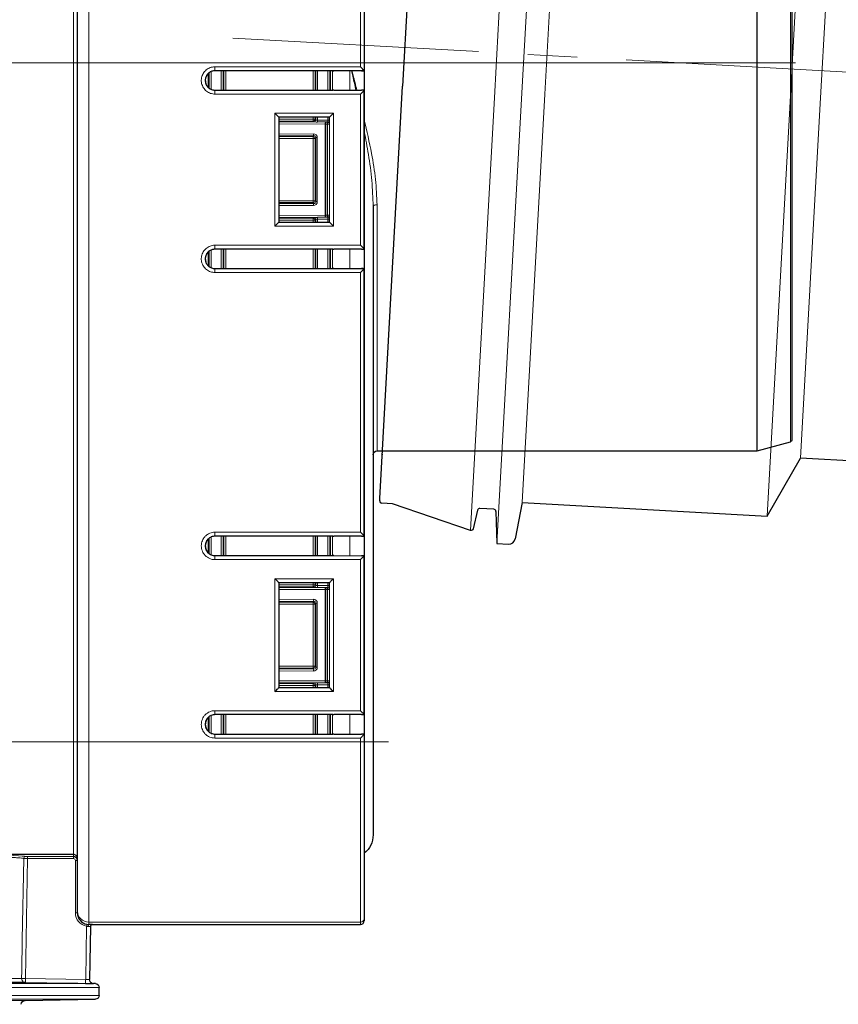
# Model space of a CAD drawing. Header units: millimetres. Extents: x -8866 to 77461, y -114325 to -28406.
# Tile 7 of 37: x 12833 to 12854, y -37552 to -37527. Entities that reach past the tile are written whole.
import ezdxf

# ---------------------------------------------------------------- set-up
doc = ezdxf.new("R2010")
doc.units = ezdxf.units.MM
doc.linetypes.add('CENTERX2', pattern=[20.32, 12.7, -2.54, 2.54, -2.54])
doc.linetypes.add('DASHDOT', pattern=[25.4, 12.7, -6.35, 0, -6.35])
doc.layers.add('0O', color=7, linetype='Continuous', lineweight=18)
doc.layers.add('6', color=2, linetype='Continuous', lineweight=25)

# ---------------------------------------------------------------- blocks, each defined once
blk = doc.blocks.new('s4')
at = {"color": 8, "linetype": 'Continuous', "lineweight": 18}
for p, q in [((9200.623, -37618.431), (9200.623, -37606.781)), ((9207.623, -37606.785), (9207.623, -37618.431)), ((9190.389, -37608.433), (9190.389, -37628.43)), ((9190.402, -37628.431), (9190.402, -37608.431)), ((9189.532, -37628.2), (9189.532, -37608.663)), ((9208.023, -37618.431), (9208.023, -37608.536)), ((9200.623, -37618.431), (9200.524, -37618.431)), ((9207.623, -37618.431), (9200.623, -37618.431)), ((9200.623, -37618.529), (9200.623, -37618.431)), ((9204.373, -37618.529), (9200.623, -37618.529)), ((9207.623, -37618.431), (9207.623, -37635.931)), ((9207.923, -37618.431), (9207.623, -37618.431)), ((9208.023, -37618.431), (9207.923, -37618.431)), ((9208.023, -37635.931), (9208.023, -37618.431)), ((9211.66, -37618.431), (9208.023, -37618.431)), ((9200.527, -37618.629), (9204.373, -37618.629)), ((9200.895, -37619.132), (9200.895, -37618.63)), ((9201.346, -37618.631), (9201.346, -37619.131)), ((9201.396, -37619.131), (9201.396, -37618.631)), ((9201.415, -37618.631), (9201.415, -37619.131)), ((9201.465, -37619.131), (9201.465, -37618.631)), ((9201.726, -37618.631), (9201.726, -37619.131)), ((9201.776, -37619.131), (9201.776, -37618.631)), ((9201.794, -37618.631), (9201.794, -37619.131)), ((9201.844, -37619.131), (9201.844, -37618.631)), ((9204.096, -37618.631), (9204.096, -37619.131)), ((9204.146, -37619.131), (9204.146, -37618.631)), ((9204.165, -37618.631), (9204.165, -37619.131)), ((9204.215, -37619.131), (9204.215, -37618.631)), ((9204.373, -37618.629), (9204.373, -37618.631)), ((9204.476, -37618.657), (9204.476, -37619.108)), ((9204.526, -37619.075), (9204.526, -37618.684)), ((9204.373, -37619.134), (9200.527, -37619.134)), ((9200.62, -37623.129), (9200.62, -37619.234)), ((9200.62, -37619.234), (9204.373, -37619.234)), ((9204.373, -37619.134), (9204.373, -37619.131)), ((9201.321, -37619.729), (9201.321, -37622.634)), ((9202.826, -37619.729), (9201.321, -37619.729)), ((9201.421, -37622.534), (9201.421, -37619.829)), ((9201.421, -37619.829), (9202.726, -37619.829)), ((9201.465, -37619.902), (9201.465, -37619.831)), ((9201.726, -37619.831), (9201.726, -37619.902)), ((9201.776, -37619.901), (9201.776, -37619.831)), ((9201.794, -37619.831), (9201.794, -37619.882)), ((9201.844, -37619.882), (9201.844, -37619.831)), ((9202.726, -37619.829), (9202.726, -37622.534)), ((9202.826, -37622.634), (9202.826, -37619.729)), ((9201.471, -37620.008), (9201.421, -37620.008)), ((9201.421, -37620.008), (9201.421, -37622.355)), ((9201.423, -37619.902), (9201.465, -37619.902)), ((9201.726, -37619.902), (9201.465, -37619.902)), ((9201.471, -37619.958), (9201.466, -37619.952)), ((9201.466, -37619.952), (9201.726, -37619.952)), ((9201.515, -37619.958), (9201.471, -37619.958)), ((9201.471, -37620.008), (9201.471, -37619.958)), ((9201.471, -37622.355), (9201.471, -37620.008)), ((9201.471, -37620.008), (9201.515, -37620.008)), ((9202.723, -37619.951), (9201.515, -37619.958)), ((9201.515, -37620.008), (9201.515, -37619.958)), ((9201.529, -37620.008), (9201.515, -37620.008)), ((9201.515, -37620.008), (9201.515, -37622.355)), ((9201.529, -37620.008), (9202.723, -37620.001)), ((9201.529, -37622.355), (9201.529, -37620.008)), ((9201.726, -37619.902), (9201.726, -37619.952)), ((9201.794, -37619.882), (9201.776, -37619.901)), ((9201.794, -37619.882), (9201.844, -37619.882)), ((9201.826, -37619.951), (9201.844, -37619.932)), ((9201.844, -37619.932), (9201.844, -37619.882)), ((9202.723, -37619.882), (9201.844, -37619.882)), ((9201.844, -37619.932), (9202.723, -37619.932)), ((9201.735, -37620.356), (9201.735, -37622.006)), ((9201.77, -37620.356), (9201.735, -37620.356)), ((9201.77, -37622.006), (9201.77, -37620.356)), ((9201.77, -37620.356), (9201.794, -37620.38)), ((9201.821, -37620.307), (9202.723, -37620.312)), ((9201.844, -37620.33), (9201.821, -37620.307)), ((9202.723, -37620.262), (9201.835, -37620.257)), ((9202.723, -37620.33), (9201.844, -37620.33)), ((9201.844, -37620.33), (9201.844, -37620.38)), ((9201.794, -37620.38), (9201.794, -37621.982)), ((9201.844, -37620.38), (9201.794, -37620.38)), ((9201.844, -37621.982), (9201.844, -37620.38)), ((9201.844, -37620.38), (9202.723, -37620.38)), ((9200.195, -37622.089), (9200.195, -37628.431)), ((9201.77, -37622.006), (9201.735, -37622.006)), ((9201.794, -37621.982), (9201.77, -37622.006)), ((9201.844, -37621.982), (9201.794, -37621.982)), ((9201.821, -37622.056), (9201.844, -37622.032)), ((9202.723, -37622.051), (9201.821, -37622.056)), ((9201.835, -37622.106), (9202.723, -37622.101)), ((9202.723, -37621.982), (9201.844, -37621.982)), ((9201.844, -37621.982), (9201.844, -37622.032)), ((9201.844, -37622.032), (9202.723, -37622.032)), ((9201.471, -37622.355), (9201.421, -37622.355)), ((9201.515, -37622.355), (9201.471, -37622.355)), ((9201.471, -37622.405), (9201.471, -37622.355)), ((9201.529, -37622.355), (9201.515, -37622.355)), ((9201.515, -37622.405), (9201.515, -37622.355)), ((9202.723, -37622.362), (9201.529, -37622.355)), ((9201.321, -37622.634), (9202.826, -37622.634)), ((9202.726, -37622.534), (9201.421, -37622.534)), ((9201.465, -37622.46), (9201.423, -37622.46)), ((9201.465, -37622.46), (9201.726, -37622.46)), ((9201.465, -37622.531), (9201.465, -37622.46)), ((9201.466, -37622.41), (9201.471, -37622.405)), ((9201.726, -37622.41), (9201.466, -37622.41)), ((9201.471, -37622.405), (9201.515, -37622.405)), ((9201.515, -37622.405), (9202.723, -37622.412)), ((9201.726, -37622.41), (9201.726, -37622.46)), ((9201.726, -37622.46), (9201.726, -37622.531)), ((9201.776, -37622.531), (9201.776, -37622.462)), ((9201.776, -37622.462), (9201.794, -37622.48)), ((9201.794, -37622.48), (9201.794, -37622.531)), ((9201.844, -37622.48), (9201.794, -37622.48)), ((9201.844, -37622.43), (9201.826, -37622.412)), ((9202.723, -37622.43), (9201.844, -37622.43)), ((9201.844, -37622.48), (9201.844, -37622.43)), ((9201.844, -37622.48), (9202.723, -37622.48)), ((9201.844, -37622.531), (9201.844, -37622.48)), ((9204.373, -37623.129), (9200.62, -37623.129)), ((9200.527, -37623.229), (9204.373, -37623.229)), ((9200.895, -37623.732), (9200.895, -37623.23)), ((9201.346, -37623.231), (9201.346, -37623.731)), ((9201.396, -37623.731), (9201.396, -37623.231)), ((9201.415, -37623.231), (9201.415, -37623.731)), ((9201.465, -37623.731), (9201.465, -37623.231)), ((9201.726, -37623.231), (9201.726, -37623.731)), ((9201.776, -37623.731), (9201.776, -37623.231)), ((9201.794, -37623.231), (9201.794, -37623.731)), ((9201.844, -37623.731), (9201.844, -37623.231)), ((9204.096, -37623.231), (9204.096, -37623.731)), ((9204.146, -37623.731), (9204.146, -37623.231)), ((9204.165, -37623.231), (9204.165, -37623.731)), ((9204.215, -37623.731), (9204.215, -37623.231)), ((9204.373, -37623.229), (9204.373, -37623.231)), ((9204.476, -37623.257), (9204.476, -37623.708)), ((9204.526, -37623.675), (9204.526, -37623.284)), ((9204.373, -37623.734), (9200.527, -37623.734)), ((9200.62, -37623.834), (9204.373, -37623.834)), ((9200.62, -37630.529), (9200.62, -37623.834)), ((9204.373, -37623.734), (9204.373, -37623.731)), ((9200.527, -37630.629), (9204.373, -37630.629)), ((9204.373, -37630.529), (9200.62, -37630.529)), ((9200.895, -37631.132), (9200.895, -37630.63)), ((9201.346, -37630.631), (9201.346, -37631.131)), ((9201.396, -37631.131), (9201.396, -37630.631)), ((9201.415, -37630.631), (9201.415, -37631.131)), ((9201.465, -37631.131), (9201.465, -37630.631)), ((9201.726, -37630.631), (9201.726, -37631.131)), ((9201.776, -37631.131), (9201.776, -37630.631)), ((9201.794, -37630.631), (9201.794, -37631.131)), ((9201.844, -37631.131), (9201.844, -37630.631)), ((9204.096, -37630.631), (9204.096, -37631.131)), ((9204.146, -37631.131), (9204.146, -37630.631)), ((9204.165, -37630.631), (9204.165, -37631.131)), ((9204.215, -37631.131), (9204.215, -37630.631)), ((9204.373, -37630.629), (9204.373, -37630.631)), ((9204.476, -37630.656), (9204.476, -37631.108)), ((9204.526, -37631.075), (9204.526, -37630.684)), ((9204.373, -37631.134), (9200.527, -37631.134)), ((9200.62, -37631.234), (9204.373, -37631.234)), ((9200.62, -37635.129), (9200.62, -37631.234)), ((9204.373, -37631.134), (9204.373, -37631.131)), ((9201.321, -37631.729), (9201.321, -37634.634)), ((9202.826, -37631.729), (9201.321, -37631.729)), ((9202.826, -37634.634), (9202.826, -37631.729)), ((9201.421, -37634.534), (9201.421, -37631.829)), ((9201.421, -37631.829), (9202.726, -37631.829)), ((9201.471, -37632.008), (9201.421, -37632.008)), ((9201.421, -37632.008), (9201.421, -37634.355)), ((9201.465, -37631.902), (9201.423, -37631.902)), ((9201.465, -37631.902), (9201.465, -37631.831)), ((9201.726, -37631.902), (9201.465, -37631.902)), ((9201.471, -37631.958), (9201.466, -37631.952)), ((9201.466, -37631.952), (9201.726, -37631.952)), ((9201.515, -37631.958), (9201.471, -37631.958)), ((9201.471, -37631.958), (9201.471, -37632.008)), ((9201.471, -37632.008), (9201.515, -37632.008)), ((9201.471, -37634.355), (9201.471, -37632.008)), ((9202.723, -37631.951), (9201.515, -37631.958)), ((9201.515, -37632.008), (9201.515, -37631.958)), ((9201.515, -37632.008), (9201.515, -37634.355)), ((9201.529, -37632.008), (9201.515, -37632.008)), ((9201.529, -37632.008), (9202.723, -37632.001)), ((9201.529, -37634.355), (9201.529, -37632.008)), ((9201.726, -37631.831), (9201.726, -37631.902)), ((9201.726, -37631.902), (9201.726, -37631.952)), ((9201.776, -37631.901), (9201.776, -37631.831)), ((9201.794, -37631.882), (9201.776, -37631.901)), ((9201.794, -37631.831), (9201.794, -37631.882)), ((9201.844, -37631.882), (9201.794, -37631.882)), ((9201.826, -37631.951), (9201.844, -37631.932)), ((9201.844, -37631.882), (9201.844, -37631.831)), ((9202.723, -37631.882), (9201.844, -37631.882)), ((9201.844, -37631.932), (9201.844, -37631.882)), ((9201.844, -37631.932), (9202.723, -37631.932)), ((9202.726, -37631.829), (9202.726, -37634.534)), ((9202.723, -37632.262), (9201.835, -37632.257)), ((9201.735, -37632.356), (9201.735, -37634.006)), ((9201.77, -37632.356), (9201.735, -37632.356)), ((9201.77, -37634.006), (9201.77, -37632.356)), ((9201.77, -37632.356), (9201.794, -37632.38)), ((9201.794, -37632.38), (9201.794, -37633.982)), ((9201.844, -37632.38), (9201.794, -37632.38)), ((9201.821, -37632.307), (9202.723, -37632.312)), ((9201.844, -37632.33), (9201.821, -37632.307)), ((9202.723, -37632.33), (9201.844, -37632.33)), ((9201.844, -37632.33), (9201.844, -37632.38)), ((9201.844, -37632.38), (9202.723, -37632.38)), ((9201.844, -37633.982), (9201.844, -37632.38)), ((9201.77, -37634.006), (9201.735, -37634.006)), ((9201.794, -37633.982), (9201.77, -37634.006)), ((9201.844, -37633.982), (9201.794, -37633.982)), ((9201.821, -37634.056), (9201.844, -37634.032)), ((9202.723, -37634.051), (9201.821, -37634.056)), ((9202.723, -37633.982), (9201.844, -37633.982)), ((9201.844, -37633.982), (9201.844, -37634.032)), ((9201.844, -37634.032), (9202.723, -37634.032)), ((9201.835, -37634.106), (9202.723, -37634.101)), ((9201.471, -37634.355), (9201.421, -37634.355)), ((9202.726, -37634.534), (9201.421, -37634.534)), ((9201.465, -37634.46), (9201.423, -37634.46)), ((9201.465, -37634.46), (9201.726, -37634.46)), ((9201.465, -37634.531), (9201.465, -37634.46)), ((9201.466, -37634.41), (9201.471, -37634.405)), ((9201.726, -37634.41), (9201.466, -37634.41)), ((9201.515, -37634.355), (9201.471, -37634.355)), ((9201.471, -37634.355), (9201.471, -37634.405)), ((9201.471, -37634.405), (9201.515, -37634.405)), ((9201.515, -37634.405), (9201.515, -37634.355)), ((9201.529, -37634.355), (9201.515, -37634.355)), ((9201.515, -37634.405), (9202.723, -37634.412)), ((9202.723, -37634.362), (9201.529, -37634.355)), ((9201.726, -37634.41), (9201.726, -37634.46)), ((9201.726, -37634.46), (9201.726, -37634.531)), ((9201.776, -37634.531), (9201.776, -37634.462)), ((9201.776, -37634.462), (9201.794, -37634.48)), ((9201.794, -37634.48), (9201.794, -37634.531)), ((9201.844, -37634.48), (9201.794, -37634.48)), ((9201.844, -37634.43), (9201.826, -37634.412)), ((9202.723, -37634.43), (9201.844, -37634.43)), ((9201.844, -37634.43), (9201.844, -37634.48)), ((9201.844, -37634.531), (9201.844, -37634.48)), ((9201.844, -37634.48), (9202.723, -37634.48)), ((9201.321, -37634.634), (9202.826, -37634.634)), ((9200.527, -37635.229), (9204.373, -37635.229)), ((9204.373, -37635.129), (9200.62, -37635.129)), ((9200.895, -37635.732), (9200.895, -37635.23)), ((9201.346, -37635.231), (9201.346, -37635.731)), ((9201.396, -37635.731), (9201.396, -37635.231)), ((9201.415, -37635.231), (9201.415, -37635.731)), ((9201.465, -37635.731), (9201.465, -37635.231)), ((9201.726, -37635.231), (9201.726, -37635.731)), ((9201.776, -37635.731), (9201.776, -37635.231)), ((9201.794, -37635.231), (9201.794, -37635.731)), ((9201.844, -37635.731), (9201.844, -37635.231)), ((9204.096, -37635.231), (9204.096, -37635.731)), ((9204.146, -37635.731), (9204.146, -37635.231)), ((9204.165, -37635.231), (9204.165, -37635.731)), ((9204.215, -37635.731), (9204.215, -37635.231)), ((9204.373, -37635.229), (9204.373, -37635.231)), ((9204.476, -37635.257), (9204.476, -37635.708)), ((9204.526, -37635.675), (9204.526, -37635.284)), ((9204.373, -37635.734), (9200.527, -37635.734)), ((9200.623, -37635.834), (9204.373, -37635.834)), ((9200.623, -37635.931), (9200.623, -37635.834)), ((9204.373, -37635.734), (9204.373, -37635.731)), ((9200.524, -37635.931), (9200.295, -37635.931)), ((9200.524, -37635.931), (9200.623, -37635.931)), ((9200.623, -37640.581), (9200.623, -37635.931)), ((9207.623, -37635.931), (9200.623, -37635.931)), ((9207.623, -37635.931), (9207.623, -37640.581)), ((9207.923, -37635.931), (9207.623, -37635.931)), ((9207.923, -37635.931), (9208.023, -37635.931)), ((9208.023, -37638.831), (9208.023, -37635.931)), ((9212.019, -37635.931), (9208.023, -37635.931)), ((9208.023, -37638.831), (9210.554, -37638.831)), ((9208.023, -37638.89), (9208.023, -37638.831)), ((9209.207, -37638.89), (9208.023, -37638.89)), ((9207.974, -37640.34), (9207.974, -37638.99)), ((9208.024, -37638.94), (9209.207, -37638.94)), ((9209.207, -37638.94), (9209.261, -37642.033)), ((9207.623, -37640.581), (9200.623, -37640.581)), ((9200.623, -37640.643), (9200.623, -37640.581)), ((9207.623, -37640.581), (9207.623, -37640.641)), ((9207.708, -37642.06), (9207.684, -37640.685)), ((9228.023, -37642.165), (9207.458, -37642.165)), ((9209.261, -37642.033), (9207.708, -37642.06)), ((9227.716, -37642.031), (9209.36, -37642.031)), ((9207.36, -37642.265), (9228.023, -37642.265)), ((9228.023, -37642.468), (9207.36, -37642.468)), ((9207.458, -37642.568), (9248.589, -37642.568)), ((9246.775, -37642.6), (9209.271, -37642.6))]:
    blk.add_line(p, q, dxfattribs=at)
at = {"color": 7, "linetype": 'Continuous', "lineweight": 25}
for p, q in [((9207.923, -37618.431), (9207.923, -37607.085)), ((9200.524, -37618.431), (9200.524, -37618.628)), ((9207.923, -37635.931), (9207.923, -37618.431)), ((9200.597, -37618.63), (9201.311, -37618.631)), ((9201.337, -37618.631), (9204.373, -37618.631)), ((9204.544, -37619.062), (9204.544, -37618.703)), ((9200.527, -37619.134), (9200.523, -37619.138)), ((9200.523, -37623.225), (9200.523, -37619.138)), ((9201.311, -37619.131), (9200.597, -37619.133)), ((9204.373, -37619.131), (9201.337, -37619.131)), ((9201.421, -37619.829), (9201.423, -37619.831)), ((9201.423, -37619.831), (9202.723, -37619.831)), ((9201.423, -37619.98), (9201.423, -37619.831)), ((9202.726, -37619.829), (9202.723, -37619.831)), ((9202.723, -37619.831), (9202.723, -37622.531)), ((9200.295, -37622.126), (9200.295, -37635.931)), ((9201.423, -37622.531), (9201.423, -37622.382)), ((9201.421, -37622.534), (9201.423, -37622.531)), ((9202.723, -37622.531), (9201.423, -37622.531)), ((9202.726, -37622.534), (9202.723, -37622.531)), ((9200.523, -37623.225), (9200.527, -37623.229)), ((9200.597, -37623.23), (9201.311, -37623.231)), ((9201.337, -37623.231), (9204.373, -37623.231)), ((9204.544, -37623.662), (9204.544, -37623.303)), ((9200.523, -37630.625), (9200.523, -37623.738)), ((9201.311, -37623.731), (9200.597, -37623.733)), ((9204.373, -37623.731), (9201.337, -37623.731)), ((9200.523, -37630.625), (9200.527, -37630.629)), ((9200.597, -37630.63), (9201.311, -37630.631)), ((9201.337, -37630.631), (9204.373, -37630.631)), ((9204.544, -37631.062), (9204.544, -37630.703)), ((9200.523, -37635.225), (9200.523, -37631.138)), ((9201.311, -37631.131), (9200.597, -37631.133)), ((9204.373, -37631.131), (9201.337, -37631.131)), ((9201.421, -37631.829), (9201.423, -37631.831)), ((9201.423, -37631.98), (9201.423, -37631.831)), ((9201.423, -37631.831), (9202.723, -37631.831)), ((9202.726, -37631.829), (9202.723, -37631.831)), ((9202.723, -37631.831), (9202.723, -37634.531)), ((9201.421, -37634.534), (9201.423, -37634.531)), ((9201.423, -37634.531), (9201.423, -37634.382)), ((9202.723, -37634.531), (9201.423, -37634.531)), ((9202.726, -37634.534), (9202.723, -37634.531)), ((9200.597, -37635.23), (9201.311, -37635.231)), ((9201.337, -37635.231), (9204.373, -37635.231)), ((9204.544, -37635.662), (9204.544, -37635.303)), ((9200.527, -37635.734), (9200.524, -37635.735)), ((9200.524, -37635.735), (9200.524, -37635.931)), ((9201.311, -37635.731), (9200.597, -37635.733)), ((9204.373, -37635.731), (9201.337, -37635.731)), ((9200.295, -37635.931), (9200.295, -37638.331)), ((9207.923, -37640.281), (9207.923, -37635.931)), ((9210.554, -37638.831), (9208.023, -37638.831)), ((9207.923, -37640.34), (9207.923, -37640.281)), ((9200.523, -37640.509), (9200.523, -37640.543)), ((9200.524, -37640.495), (9200.524, -37640.495)), ((9209.262, -37642.133), (9227.715, -37642.133))]:
    blk.add_line(p, q, dxfattribs=at)
at = {"color": 7, "linetype": 'CENTERX2', "lineweight": 18}
for p, q in [((9189.402, -37618.431), (9201.771, -37618.431)), ((9207.846, -37635.931), (9199.895, -37635.931))]:
    blk.add_line(p, q, dxfattribs=at)
at = {"color": 7, "linetype": 'Continuous', "lineweight": 25, "flags": 128}
for points in [[(9200.524, -37618.628), (9200.528, -37618.624), (9200.535, -37618.617), (9200.545, -37618.607), (9200.558, -37618.595), (9200.572, -37618.58), (9200.588, -37618.564), (9200.606, -37618.547), (9200.623, -37618.529)], [(9200.523, -37619.138), (9200.53, -37619.144), (9200.54, -37619.154), (9200.552, -37619.166), (9200.567, -37619.181), (9200.583, -37619.198), (9200.601, -37619.215), (9200.62, -37619.234)], [(9201.421, -37619.829), (9201.419, -37619.827), (9201.413, -37619.821), (9201.404, -37619.812), (9201.391, -37619.799), (9201.376, -37619.784), (9201.359, -37619.767), (9201.34, -37619.748), (9201.321, -37619.729)], [(9202.726, -37619.829), (9202.728, -37619.827), (9202.734, -37619.821), (9202.743, -37619.812), (9202.755, -37619.799), (9202.771, -37619.784), (9202.788, -37619.767), (9202.806, -37619.748), (9202.826, -37619.729)], [(9201.321, -37622.634), (9201.34, -37622.614), (9201.359, -37622.596), (9201.376, -37622.578), (9201.391, -37622.563), (9201.404, -37622.551), (9201.413, -37622.542), (9201.419, -37622.536), (9201.421, -37622.534)], [(9202.826, -37622.634), (9202.806, -37622.614), (9202.788, -37622.596), (9202.771, -37622.578), (9202.755, -37622.563), (9202.743, -37622.551), (9202.734, -37622.542), (9202.728, -37622.536), (9202.726, -37622.534)], [(9200.523, -37623.225), (9200.53, -37623.218), (9200.54, -37623.209), (9200.552, -37623.196), (9200.567, -37623.182), (9200.583, -37623.165), (9200.601, -37623.147), (9200.62, -37623.129)], [(9200.523, -37623.738), (9200.53, -37623.744), (9200.54, -37623.754), (9200.552, -37623.766), (9200.567, -37623.781), (9200.583, -37623.798), (9200.601, -37623.815), (9200.62, -37623.834)], [(9200.523, -37630.625), (9200.53, -37630.618), (9200.54, -37630.609), (9200.552, -37630.596), (9200.567, -37630.582), (9200.583, -37630.565), (9200.601, -37630.547), (9200.62, -37630.529)], [(9200.523, -37631.138), (9200.53, -37631.144), (9200.54, -37631.154), (9200.552, -37631.166), (9200.567, -37631.181), (9200.583, -37631.198), (9200.601, -37631.215), (9200.62, -37631.234)], [(9201.421, -37631.829), (9201.419, -37631.827), (9201.413, -37631.821), (9201.404, -37631.812), (9201.391, -37631.799), (9201.376, -37631.784), (9201.359, -37631.767), (9201.34, -37631.748), (9201.321, -37631.729)], [(9202.726, -37631.829), (9202.728, -37631.827), (9202.734, -37631.821), (9202.743, -37631.812), (9202.755, -37631.799), (9202.771, -37631.784), (9202.788, -37631.767), (9202.806, -37631.748), (9202.826, -37631.729)], [(9201.321, -37634.634), (9201.34, -37634.614), (9201.359, -37634.596), (9201.376, -37634.578), (9201.391, -37634.563), (9201.404, -37634.551), (9201.413, -37634.542), (9201.419, -37634.536), (9201.421, -37634.534)], [(9202.826, -37634.634), (9202.806, -37634.614), (9202.788, -37634.596), (9202.771, -37634.578), (9202.755, -37634.563), (9202.743, -37634.551), (9202.734, -37634.542), (9202.728, -37634.536), (9202.726, -37634.534)], [(9200.523, -37635.225), (9200.53, -37635.218), (9200.54, -37635.209), (9200.552, -37635.196), (9200.567, -37635.182), (9200.583, -37635.165), (9200.601, -37635.147), (9200.62, -37635.129)], [(9200.524, -37635.735), (9200.528, -37635.739), (9200.535, -37635.746), (9200.545, -37635.756), (9200.558, -37635.768), (9200.572, -37635.782), (9200.588, -37635.799), (9200.606, -37635.816), (9200.623, -37635.834)], [(9208.023, -37638.831), (9208.023, -37638.831)]]:
    blk.add_lwpolyline(points, dxfattribs=at)
at = {"color": 8, "linetype": 'Continuous', "lineweight": 18, "flags": 128}
for points in [[(9204.373, -37618.629), (9204.373, -37618.627), (9204.373, -37618.621), (9204.373, -37618.612), (9204.373, -37618.599), (9204.373, -37618.584), (9204.373, -37618.567), (9204.373, -37618.548), (9204.373, -37618.529)], [(9204.373, -37619.134), (9204.373, -37619.136), (9204.373, -37619.142), (9204.373, -37619.151), (9204.373, -37619.163), (9204.373, -37619.179), (9204.373, -37619.196), (9204.373, -37619.214), (9204.373, -37619.234)], [(9200.195, -37622.089), (9200.215, -37622.09), (9200.234, -37622.092), (9200.251, -37622.096), (9200.266, -37622.1), (9200.278, -37622.106), (9200.288, -37622.112), (9200.293, -37622.119), (9200.295, -37622.126)], [(9204.373, -37623.229), (9204.373, -37623.227), (9204.373, -37623.221), (9204.373, -37623.212), (9204.373, -37623.199), (9204.373, -37623.184), (9204.373, -37623.167), (9204.373, -37623.148), (9204.373, -37623.129)], [(9204.373, -37623.734), (9204.373, -37623.736), (9204.373, -37623.742), (9204.373, -37623.751), (9204.373, -37623.763), (9204.373, -37623.779), (9204.373, -37623.796), (9204.373, -37623.814), (9204.373, -37623.834)], [(9204.373, -37630.629), (9204.373, -37630.627), (9204.373, -37630.621), (9204.373, -37630.612), (9204.373, -37630.599), (9204.373, -37630.584), (9204.373, -37630.567), (9204.373, -37630.548), (9204.373, -37630.529)], [(9204.373, -37631.134), (9204.373, -37631.136), (9204.373, -37631.142), (9204.373, -37631.151), (9204.373, -37631.163), (9204.373, -37631.179), (9204.373, -37631.196), (9204.373, -37631.214), (9204.373, -37631.234)], [(9204.373, -37635.229), (9204.373, -37635.227), (9204.373, -37635.221), (9204.373, -37635.212), (9204.373, -37635.199), (9204.373, -37635.184), (9204.373, -37635.167), (9204.373, -37635.148), (9204.373, -37635.129)], [(9204.373, -37635.734), (9204.373, -37635.736), (9204.373, -37635.742), (9204.373, -37635.751), (9204.373, -37635.763), (9204.373, -37635.779), (9204.373, -37635.796), (9204.373, -37635.814), (9204.373, -37635.834)], [(9207.923, -37638.99), (9207.924, -37638.99), (9207.927, -37638.99), (9207.932, -37638.99), (9207.938, -37638.99), (9207.946, -37638.99), (9207.954, -37638.99), (9207.964, -37638.99), (9207.974, -37638.99)], [(9209.36, -37642.031), (9209.357, -37641.831), (9209.343, -37641.032), (9209.306, -37638.939)], [(9207.923, -37640.34), (9207.924, -37640.34), (9207.927, -37640.34), (9207.932, -37640.34), (9207.938, -37640.34), (9207.946, -37640.34), (9207.954, -37640.34), (9207.964, -37640.34), (9207.974, -37640.34)], [(9207.623, -37640.641), (9207.627, -37640.642), (9207.631, -37640.644), (9207.635, -37640.649), (9207.638, -37640.655), (9207.64, -37640.663), (9207.642, -37640.671), (9207.643, -37640.681), (9207.644, -37640.69)], [(9207.709, -37642.16), (9207.909, -37642.157), (9208.709, -37642.143), (9209.262, -37642.133)], [(9209.36, -37642.031), (9209.358, -37642.031), (9209.352, -37642.032), (9209.343, -37642.032), (9209.331, -37642.032), (9209.316, -37642.032), (9209.299, -37642.032), (9209.28, -37642.033), (9209.261, -37642.033)]]:
    blk.add_lwpolyline(points, dxfattribs=at)
at = {"color": 8, "linetype": 'Continuous', "lineweight": 18}
for centre, radius, start, end in [((9201.471, -37620.008), 0.05, 90.0136, 179.983), ((9201.466, -37620.002), 0.05, 90.0348, 148.9054), ((9201.474, -37619.997), 0.0566, 348.9047, 43.6949), ((9201.826, -37619.901), 0.05, 180.0219, 269.9815), ((9201.844, -37619.882), 0.05, 180.0219, 269.9815), ((9201.844, -37620.381), 0.05, 90.032, 179.9714), ((9201.78, -37620.268), 0.0566, 316.3039, 11.0965), ((9201.844, -37621.982), 0.05, 180.0258, 269.9777), ((9201.78, -37622.095), 0.0566, 348.9067, 43.6892), ((9201.471, -37622.355), 0.05, 180.0238, 269.9728), ((9201.466, -37622.36), 0.05, 211.0807, 269.9791), ((9201.474, -37622.366), 0.0566, 316.3191, 11.0849), ((9201.826, -37622.462), 0.05, 90.0185, 179.9781), ((9201.844, -37622.481), 0.05, 90.0185, 179.9781), ((9201.471, -37632.008), 0.05, 90.0204, 179.9796), ((9201.466, -37632.002), 0.05, 90.0327, 148.9136), ((9201.474, -37631.997), 0.0566, 348.9099, 43.6879), ((9201.826, -37631.901), 0.05, 180.0238, 269.9796), ((9201.844, -37631.882), 0.05, 180.0238, 269.9796), ((9201.78, -37632.268), 0.0566, 316.3053, 11.0969), ((9201.844, -37632.381), 0.05, 90.0204, 179.9762), ((9201.844, -37633.982), 0.05, 180.0252, 269.9748), ((9201.78, -37634.095), 0.0566, 348.8999, 43.6997), ((9201.471, -37634.355), 0.05, 180.0155, 269.9845), ((9201.466, -37634.36), 0.05, 211.0723, 269.9815), ((9201.474, -37634.366), 0.0566, 316.3089, 11.0933), ((9201.826, -37634.462), 0.05, 90.0204, 179.9762), ((9201.844, -37634.481), 0.05, 90.0204, 179.9762), ((9205.589, -37638.928), 2.435, 359.7123, 0.8888), ((9206.779, -37638.928), 2.428, 359.7089, 0.8888), ((9209.256, -37638.94), 0.05, 1.0081, 89.986), ((9207.623, -37640.281), 0.3, 269.9997, 359.9986), ((9200.623, -37640.481), 0.1, 187.9449, 270.0002), ((9205.275, -37641.092), 2.442, 9.5755, 10.7494), ((9202.918, -37642.169), 4.791, 0.1021, 1.2981), ((9204.494, -37642.141), 4.768, 0.0984, 1.3001), ((9209.26, -37642.033), 0.1, 271.0033, 1.0041)]:
    blk.add_arc(centre, radius, start, end, dxfattribs=at)
at = {"color": 7, "linetype": 'Continuous', "lineweight": 25}
for centre, radius, start, end in [((9200.195, -37628.531), 0.1, 0, 90), ((9200.895, -37638.331), 0.6, 180, 231.8137), ((9200.623, -37640.509), 0.1, 172.1085, 180)]:
    blk.add_arc(centre, radius, start, end, dxfattribs=at)
at = {"color": 7, "linetype": 'Continuous', "lineweight": 25, "extrusion": (0, 0, -1)}
for centre, major_axis, ratio, start_param, end_param in [((9200.623, -37618.629), (-0.1, 0), 0.008727, 4.979425, 6.012278), ((9201.337, -37618.63), (-0.1, 0), 0.008727, 4.717625, 4.979425), ((9200.623, -37619.134), (-0.1, 0), 0.008727, 0.270908, 1.303761), ((9201.337, -37619.132), (-0.1, 0), 0.008727, 1.303761, 1.56556), ((9200.623, -37623.229), (-0.1, 0), 0.008727, 4.979425, 6.012278), ((9201.337, -37623.23), (-0.1, 0), 0.008727, 4.717625, 4.979425), ((9200.623, -37623.734), (-0.1, 0), 0.008727, 0.270908, 1.303761), ((9201.337, -37623.732), (-0.1, 0), 0.008727, 1.303761, 1.56556), ((9200.623, -37630.629), (-0.1, 0), 0.008727, 4.979425, 6.012278), ((9201.337, -37630.63), (-0.1, 0), 0.008727, 4.717625, 4.979425), ((9200.623, -37631.134), (-0.1, 0), 0.008727, 0.270908, 1.303761), ((9201.337, -37631.132), (-0.1, 0), 0.008727, 1.303761, 1.56556), ((9200.623, -37635.229), (-0.1, 0), 0.008727, 4.979425, 6.012278), ((9201.337, -37635.23), (-0.1, 0), 0.008727, 4.717625, 4.979425), ((9200.623, -37635.734), (-0.1, 0), 0.008727, 0.270908, 1.303761), ((9201.337, -37635.732), (-0.1, 0), 0.008727, 1.303761, 1.56556), ((9208.023, -37638.99), (0.0701, 0.0713), 0.999977, 3.935728, 5.506524), ((9207.623, -37640.34), (0.117, 0.276), 0.999926, 1.170464, 2.56905), ((9207.684, -37640.642), (-0.15, 0), 0.008726, 6.283033, 7.436162)]:
    blk.add_ellipse(centre, major_axis=major_axis, ratio=ratio, start_param=start_param, end_param=end_param, dxfattribs=at)
at = {"color": 8, "linetype": 'Continuous', "lineweight": 18, "extrusion": (0, 0, -1)}
for centre, major_axis, ratio, start_param, end_param in [((9201.466, -37619.902), (0, 0.05), 0.03491, 3.159046, 4.712389), ((9201.726, -37619.901), (-0.05, 0), 0.03491, 3.159046, 4.712389), ((9201.726, -37619.951), (-0.1, 0), 0.017455, 3.159046, 4.712389), ((9201.835, -37620.357), (-0.0924, 0.0399), 0.992245, 5.878105, 7.448596), ((9201.821, -37620.357), (-0.0464, 0.0205), 0.984378, 5.872826, 7.443318), ((9201.835, -37622.006), (-0.0924, -0.0399), 0.992245, 5.117774, 6.688266), ((9201.821, -37622.006), (-0.0464, -0.0205), 0.984378, 5.123053, 6.693544), ((9201.466, -37622.46), (0, 0.05), 0.03491, 4.712389, 6.265732), ((9201.726, -37622.412), (-0.1, 0), 0.017455, 1.570796, 3.124139), ((9201.726, -37622.462), (-0.05, 0), 0.03491, 1.570796, 3.124139), ((9201.466, -37631.902), (0, 0.05), 0.03491, 3.159046, 4.712389), ((9201.726, -37631.901), (-0.05, 0), 0.03491, 3.159046, 4.712389), ((9201.726, -37631.951), (-0.1, 0), 0.017455, 3.159046, 4.712389), ((9201.835, -37632.357), (-0.0924, 0.0399), 0.992245, 5.878105, 7.448596), ((9201.821, -37632.357), (-0.0464, 0.0205), 0.984378, 5.872826, 7.443318), ((9201.835, -37634.006), (-0.0924, -0.0399), 0.992245, 5.117774, 6.688266), ((9201.821, -37634.006), (-0.0464, -0.0205), 0.984378, 5.123053, 6.693544), ((9201.466, -37634.46), (0, 0.05), 0.03491, 4.712389, 6.265732), ((9201.726, -37634.412), (-0.1, 0), 0.017455, 1.570796, 3.124139), ((9201.726, -37634.462), (-0.05, 0), 0.03491, 1.570796, 3.124139), ((9228.023, -37638.892), (-18.769, 0), 0.008727, 0.016249, 0.351658), ((9208.024, -37638.99), (0.021, 0.0454), 0.99994, 4.279491, 5.850288), ((9207.624, -37640.34), (0.147, 0.318), 0.99994, 1.137899, 2.536486), ((9207.684, -37640.692), (-0.1, 0.001), 0.013083, 6.282843, 7.435972)]:
    blk.add_ellipse(centre, major_axis=major_axis, ratio=ratio, start_param=start_param, end_param=end_param, dxfattribs=at)
at = {"color": 8, "linetype": 'Continuous', "lineweight": 18}
for points, knots in [([(9204.373, -37619.234), (9204.413, -37619.23), (9204.492, -37619.222), (9204.598, -37619.161), (9204.678, -37619.072), (9204.724, -37618.96), (9204.73, -37618.84), (9204.696, -37618.724), (9204.626, -37618.626), (9204.528, -37618.557), (9204.438, -37618.531), (9204.386, -37618.529), (9204.373, -37618.529)], [0, 0, 0, 0, 0.10731, 0.214626, 0.322002, 0.429306, 0.536591, 0.643893, 0.751259, 0.858725, 0.966209, 1, 1, 1, 1]), ([(9200.843, -37618.63), (9200.832, -37618.668), (9200.788, -37618.836), (9200.745, -37619.003), (9200.713, -37619.133)], [0, 0, 0, 0, 0.227754, 1, 1, 1, 1]), ([(9200.74, -37619.133), (9200.766, -37619.012), (9200.802, -37618.845), (9200.84, -37618.677), (9200.85, -37618.63)], [0, 0, 0, 0, 0.718335, 1, 1, 1, 1]), ([(9204.373, -37618.629), (9204.373, -37618.629), (9204.382, -37618.629), (9204.419, -37618.631), (9204.484, -37618.649), (9204.555, -37618.699), (9204.605, -37618.769), (9204.629, -37618.852), (9204.624, -37618.938), (9204.592, -37619.018), (9204.534, -37619.082), (9204.459, -37619.125), (9204.402, -37619.131), (9204.373, -37619.134)], [0, 0, 0, 0, 0.000008, 0.033751, 0.141237, 0.24875, 0.356149, 0.463451, 0.570704, 0.677983, 0.785333, 0.89265, 1, 1, 1, 1]), ([(9200.523, -37619.895), (9200.457, -37620.185), (9200.34, -37620.7), (9200.222, -37621.433), (9200.204, -37621.871), (9200.195, -37622.089)], [0, 0, 0, 0, 0.3925285, 0.6964442, 1, 1, 1, 1]), ([(9200.295, -37622.126), (9200.303, -37621.906), (9200.319, -37621.463), (9200.405, -37620.819), (9200.486, -37620.396), (9200.523, -37620.2)], [0, 0, 0, 0, 0.3470122, 0.6975688, 1, 1, 1, 1]), ([(9204.373, -37623.834), (9204.413, -37623.83), (9204.492, -37623.822), (9204.598, -37623.761), (9204.678, -37623.672), (9204.724, -37623.56), (9204.73, -37623.44), (9204.696, -37623.324), (9204.626, -37623.226), (9204.528, -37623.157), (9204.438, -37623.131), (9204.386, -37623.129), (9204.373, -37623.129)], [0, 0, 0, 0, 0.10731, 0.214628, 0.322001, 0.429308, 0.536591, 0.643893, 0.751258, 0.858725, 0.966209, 1, 1, 1, 1]), ([(9204.373, -37623.229), (9204.373, -37623.229), (9204.382, -37623.229), (9204.419, -37623.231), (9204.484, -37623.249), (9204.555, -37623.299), (9204.605, -37623.369), (9204.629, -37623.452), (9204.624, -37623.538), (9204.592, -37623.618), (9204.534, -37623.682), (9204.459, -37623.725), (9204.402, -37623.731), (9204.373, -37623.734)], [0, 0, 0, 0, 0.000008, 0.033751, 0.141237, 0.248745, 0.35615, 0.463452, 0.570709, 0.67798, 0.785333, 0.892651, 1, 1, 1, 1]), ([(9204.373, -37631.234), (9204.397, -37631.234), (9204.42, -37631.232), (9204.465, -37631.223), (9204.487, -37631.216), (9204.53, -37631.198), (9204.55, -37631.187), (9204.588, -37631.162), (9204.606, -37631.147), (9204.639, -37631.114), (9204.653, -37631.097), (9204.679, -37631.058), (9204.69, -37631.038), (9204.708, -37630.995), (9204.715, -37630.973), (9204.724, -37630.927), (9204.726, -37630.905), (9204.726, -37630.859), (9204.724, -37630.835), (9204.715, -37630.79), (9204.708, -37630.768), (9204.69, -37630.725), (9204.679, -37630.705), (9204.654, -37630.667), (9204.639, -37630.649), (9204.606, -37630.616), (9204.589, -37630.601), (9204.55, -37630.576), (9204.53, -37630.565), (9204.487, -37630.547), (9204.465, -37630.54), (9204.42, -37630.531), (9204.397, -37630.529), (9204.373, -37630.529)], [0, 0, 0, 0, 0.0625, 0.0625, 0.125, 0.125, 0.1875, 0.1875, 0.25, 0.25, 0.3125, 0.3125, 0.375, 0.375, 0.4375, 0.4375, 0.5, 0.5, 0.5625, 0.5625, 0.625, 0.625, 0.6875, 0.6875, 0.75, 0.75, 0.8125, 0.8125, 0.875, 0.875, 0.9375, 0.9375, 1, 1, 1, 1]), ([(9204.373, -37630.629), (9204.373, -37630.629), (9204.382, -37630.629), (9204.419, -37630.631), (9204.484, -37630.649), (9204.555, -37630.699), (9204.605, -37630.769), (9204.629, -37630.852), (9204.624, -37630.938), (9204.592, -37631.018), (9204.534, -37631.082), (9204.459, -37631.125), (9204.402, -37631.131), (9204.373, -37631.134)], [0, 0, 0, 0, 0.000008, 0.033751, 0.141238, 0.248748, 0.356151, 0.463452, 0.57071, 0.677981, 0.785331, 0.89265, 1, 1, 1, 1]), ([(9204.373, -37635.834), (9204.397, -37635.834), (9204.42, -37635.832), (9204.465, -37635.823), (9204.487, -37635.816), (9204.53, -37635.798), (9204.55, -37635.787), (9204.588, -37635.762), (9204.606, -37635.747), (9204.639, -37635.714), (9204.653, -37635.697), (9204.679, -37635.658), (9204.69, -37635.638), (9204.708, -37635.595), (9204.715, -37635.573), (9204.724, -37635.527), (9204.726, -37635.505), (9204.726, -37635.459), (9204.724, -37635.435), (9204.715, -37635.39), (9204.708, -37635.368), (9204.69, -37635.325), (9204.679, -37635.305), (9204.654, -37635.267), (9204.639, -37635.249), (9204.606, -37635.216), (9204.589, -37635.201), (9204.55, -37635.176), (9204.53, -37635.165), (9204.487, -37635.147), (9204.465, -37635.14), (9204.42, -37635.131), (9204.397, -37635.129), (9204.373, -37635.129)], [0, 0, 0, 0, 0.0625, 0.0625, 0.125, 0.125, 0.1875, 0.1875, 0.25, 0.25, 0.3125, 0.3125, 0.375, 0.375, 0.4375, 0.4375, 0.5, 0.5, 0.5625, 0.5625, 0.625, 0.625, 0.6875, 0.6875, 0.75, 0.75, 0.8125, 0.8125, 0.875, 0.875, 0.9375, 0.9375, 1, 1, 1, 1]), ([(9204.373, -37635.229), (9204.39, -37635.229), (9204.407, -37635.231), (9204.439, -37635.237), (9204.455, -37635.242), (9204.485, -37635.254), (9204.5, -37635.262), (9204.528, -37635.281), (9204.54, -37635.291), (9204.564, -37635.315), (9204.574, -37635.328), (9204.593, -37635.355), (9204.6, -37635.37), (9204.613, -37635.4), (9204.618, -37635.416), (9204.624, -37635.448), (9204.626, -37635.465), (9204.626, -37635.514), (9204.619, -37635.548), (9204.6, -37635.593), (9204.592, -37635.608), (9204.574, -37635.636), (9204.564, -37635.648), (9204.54, -37635.672), (9204.527, -37635.682), (9204.5, -37635.7), (9204.485, -37635.708), (9204.455, -37635.721), (9204.439, -37635.726), (9204.406, -37635.732), (9204.39, -37635.734), (9204.373, -37635.734)], [0, 0, 0, 0, 0.0625, 0.0625, 0.125, 0.125, 0.1875, 0.1875, 0.25, 0.25, 0.3125, 0.3125, 0.375, 0.375, 0.4375, 0.4375, 0.5, 0.5, 0.625, 0.625, 0.6875, 0.6875, 0.75, 0.75, 0.8125, 0.8125, 0.875, 0.875, 0.9375, 0.9375, 1, 1, 1, 1]), ([(9209.256, -37638.89), (9209.256, -37638.89), (9209.251, -37638.89), (9209.232, -37638.89), (9209.22, -37638.89), (9209.207, -37638.89)], [0, 0, 0, 0, 0.5, 0.5, 1, 1, 1, 1]), ([(9209.306, -37638.939), (9209.311, -37638.937), (9209.32, -37638.934), (9209.351, -37638.93), (9209.372, -37638.927), (9209.424, -37638.923), (9209.456, -37638.921), (9209.53, -37638.916), (9209.573, -37638.914), (9209.717, -37638.907), (9209.833, -37638.903), (9210.11, -37638.894), (9210.269, -37638.889), (9210.45, -37638.885)], [0, 0, 0, 0, 0.125, 0.125, 0.25, 0.25, 0.375, 0.375, 0.5, 0.5, 0.75, 0.75, 1, 1, 1, 1]), ([(9209.207, -37638.94), (9209.233, -37638.94), (9209.259, -37638.94), (9209.286, -37638.939), (9209.293, -37638.939), (9209.304, -37638.939), (9209.306, -37638.939), (9209.306, -37638.939)], [0, 0, 0, 0, 0.5, 0.5, 0.75, 0.75, 1, 1, 1, 1]), ([(9207.675, -37640.636), (9207.666, -37640.638), (9207.657, -37640.639), (9207.64, -37640.64), (9207.631, -37640.641), (9207.623, -37640.641)], [0, 0, 0, 0, 0.5, 0.5, 1, 1, 1, 1]), ([(9207.644, -37640.69), (9207.647, -37640.69), (9207.66, -37640.69), (9207.673, -37640.687), (9207.684, -37640.685)], [0, 0, 0, 0, 0.239557, 1, 1, 1, 1]), ([(9207.608, -37642.062), (9207.608, -37642.062), (9207.611, -37642.062), (9207.621, -37642.062), (9207.628, -37642.062), (9207.656, -37642.061), (9207.681, -37642.061), (9207.708, -37642.06)], [0, 0, 0, 0, 0.25, 0.25, 0.5, 0.5, 1, 1, 1, 1])]:
    blk.add_open_spline(points, degree=3, knots=knots, dxfattribs=at)
at = {"color": 7, "linetype": 'Continuous', "lineweight": 25}
for points, knots in [([(9200.524, -37618.628), (9200.525, -37618.628), (9200.525, -37618.629), (9200.526, -37618.629), (9200.527, -37618.629)], [0, 0, 0, 0, 0.34453, 1, 1, 1, 1]), ([(9204.373, -37618.631), (9204.401, -37618.634), (9204.458, -37618.64), (9204.532, -37618.683), (9204.589, -37618.746), (9204.622, -37618.825), (9204.626, -37618.911), (9204.603, -37618.993), (9204.553, -37619.062), (9204.483, -37619.111), (9204.419, -37619.13), (9204.382, -37619.131), (9204.373, -37619.131)], [0, 0, 0, 0, 0.107294, 0.214596, 0.321977, 0.429263, 0.536508, 0.643785, 0.751152, 0.858662, 0.966195, 1, 1, 1, 1]), ([(9204.373, -37623.231), (9204.401, -37623.234), (9204.458, -37623.24), (9204.532, -37623.283), (9204.589, -37623.346), (9204.622, -37623.425), (9204.626, -37623.511), (9204.603, -37623.593), (9204.553, -37623.662), (9204.483, -37623.711), (9204.419, -37623.73), (9204.382, -37623.731), (9204.373, -37623.731)], [0, 0, 0, 0, 0.107294, 0.214596, 0.321977, 0.429263, 0.536512, 0.643789, 0.751152, 0.858663, 0.966195, 1, 1, 1, 1]), ([(9204.373, -37630.631), (9204.406, -37630.631), (9204.439, -37630.638), (9204.499, -37630.663), (9204.527, -37630.681), (9204.573, -37630.728), (9204.592, -37630.755), (9204.617, -37630.816), (9204.623, -37630.849), (9204.623, -37630.914), (9204.617, -37630.947), (9204.592, -37631.007), (9204.573, -37631.035), (9204.527, -37631.081), (9204.499, -37631.1), (9204.439, -37631.125), (9204.406, -37631.131), (9204.373, -37631.131)], [4.712389, 4.712389, 4.712389, 4.712389, 5.105088, 5.105088, 5.497787, 5.497787, 5.890486, 5.890486, 6.283185, 6.283185, 6.675884, 6.675884, 7.068583, 7.068583, 7.461283, 7.461283, 7.853982, 7.853982, 7.853982, 7.853982]), ([(9204.373, -37635.231), (9204.406, -37635.231), (9204.439, -37635.238), (9204.499, -37635.263), (9204.527, -37635.281), (9204.573, -37635.328), (9204.592, -37635.355), (9204.617, -37635.416), (9204.623, -37635.449), (9204.623, -37635.514), (9204.617, -37635.547), (9204.592, -37635.607), (9204.573, -37635.635), (9204.527, -37635.681), (9204.499, -37635.7), (9204.439, -37635.725), (9204.406, -37635.731), (9204.373, -37635.731)], [4.712389, 4.712389, 4.712389, 4.712389, 5.105088, 5.105088, 5.497787, 5.497787, 5.890486, 5.890486, 6.283185, 6.283185, 6.675884, 6.675884, 7.068583, 7.068583, 7.461283, 7.461283, 7.853982, 7.853982, 7.853982, 7.853982]), ([(9208.023, -37638.831), (9208.02, -37638.831), (9208.005, -37638.832), (9207.979, -37638.84), (9207.951, -37638.86), (9207.931, -37638.888), (9207.924, -37638.914), (9207.923, -37638.928), (9207.923, -37638.931)], [0, 0, 0, 0, 0.0707122, 0.2853755, 0.500053, 0.723523, 0.9381928, 1, 1, 1, 1]), ([(9207.709, -37642.16), (9207.694, -37642.16), (9207.658, -37642.161), (9207.602, -37642.162), (9207.551, -37642.163), (9207.517, -37642.164), (9207.512, -37642.164), (9207.51, -37642.164)], [0, 0, 0, 0, 0.138363, 0.35378, 0.569194, 0.784598, 1, 1, 1, 1])]:
    blk.add_open_spline(points, degree=3, knots=knots, dxfattribs=at)
for points in [[(9200.527, -37623.734), (9200.525, -37623.734), (9200.523, -37623.735), (9200.523, -37623.738)], [(9200.527, -37631.134), (9200.525, -37631.134), (9200.523, -37631.135), (9200.523, -37631.138)], [(9200.523, -37635.225), (9200.523, -37635.228), (9200.525, -37635.229), (9200.527, -37635.229)]]:
    blk.add_open_spline(points, degree=3, dxfattribs=at)
at = {"layer": '6', "linetype": 'Continuous', "lineweight": 25}
for p, q in [((9200.524, -37606.868), (9200.524, -37618.431)), ((9200.524, -37618.431), (9200.524, -37640.495)), ((9207.534, -37640.643), (9200.623, -37640.643)), ((9207.584, -37640.691), (9207.608, -37642.062)), ((9207.458, -37642.165), (9207.51, -37642.164)), ((9207.36, -37642.468), (9207.36, -37642.265)), ((9209.271, -37642.6), (9207.458, -37642.568))]:
    blk.add_line(p, q, dxfattribs=at)
at = {"layer": '6'}
for p, q in [((9189.495, -37608.711), (9189.495, -37628.152)), ((9190.389, -37628.43), (9189.532, -37628.2)), ((9200.195, -37628.431), (9190.402, -37628.431))]:
    blk.add_line(p, q, dxfattribs=at)
at = {"layer": '6', "linetype": 'Continuous', "lineweight": 18}
blk.add_line((9207.534, -37640.642), (9207.534, -37640.643), dxfattribs=at)
at = {"layer": '6', "linetype": 'Continuous', "lineweight": 18, "flags": 128}
blk.add_lwpolyline([(9207.51, -37642.164), (9207.529, -37642.161), (9207.544, -37642.157)], dxfattribs=at)
at = {"layer": '6'}
for centre, start, end in [((9189.545, -37628.152), 180, 255), ((9190.402, -37628.381), 255, 270)]:
    blk.add_arc(centre, 0.05, start, end, dxfattribs=at)
at = {"layer": '6', "linetype": 'Continuous', "lineweight": 18}
blk.add_arc((9207.534, -37640.692), 0.05, 1.0008, 90.0018, dxfattribs=at)
at = {"layer": '6', "linetype": 'Continuous', "lineweight": 25}
for centre, start, end in [((9207.46, -37642.265), 91, 180), ((9207.508, -37642.064), 290.9896, 1), ((9207.46, -37642.468), 180, 269), ((9209.27, -37642.7), 1, 89)]:
    blk.add_arc(centre, 0.1, start, end, dxfattribs=at)
at = {"layer": '6', "linetype": 'Continuous', "lineweight": 25, "extrusion": (0, 0, -1)}
blk.add_ellipse((9200.623, -37640.543), major_axis=(0, -0.1), ratio=0.999962, start_param=0, end_param=1.570796, dxfattribs=at)
at = {"layer": '6', "linetype": 'Continuous', "lineweight": 25, "extrusion": (-3.87786e-21, -6.76883e-23, -1)}
blk.add_ellipse((9207.534, -37640.693), major_axis=(-0.0009, 0.05), ratio=0.999962, start_param=0.017453, end_param=1.570796, dxfattribs=at)
blk = doc.blocks.new('r3')
at = {"color": 8, "linetype": 'Continuous', "lineweight": 18}
for p, q in [((10184.984, -37845.639), (10184.984, -37832.008)), ((10185.685, -37845.639), (10185.685, -37832.305)), ((10178.064, -37845.639), (10178.064, -37833.095)), ((10184.389, -37845.639), (10184.389, -37833.095)), ((10177.287, -37845.639), (10177.287, -37834.631)), ((10177.287, -37845.639), (10177.287, -37854.647)), ((10178.064, -37845.639), (10178.064, -37856.184)), ((10184.389, -37845.639), (10184.389, -37856.184)), ((10184.984, -37845.639), (10184.984, -37857.271)), ((10185.685, -37845.639), (10185.685, -37856.974))]:
    blk.add_line(p, q, dxfattribs=at)
at = {"color": 7, "linetype": 'CENTERX2', "lineweight": 18, "ltscale": 0.5}
blk.add_line((10104.876, -37844.639), (10192.752, -37844.639), dxfattribs=at)
at = {"layer": '6', "linetype": 'Continuous'}
for p, q in [((10188.064, -37832.994), (10188.064, -37845.639)), ((10188.064, -37856.285), (10188.064, -37845.639)), ((10109.064, -37854.647), (10177.287, -37854.647)), ((10178.064, -37856.184), (10177.287, -37854.647)), ((10184.389, -37856.184), (10178.064, -37856.184)), ((10184.389, -37856.184), (10184.521, -37857.126)), ((10185.112, -37856.397), (10185.473, -37856.397)), ((10185.685, -37856.974), (10187.728, -37856.397)), ((10187.728, -37856.397), (10188.008, -37856.397)), ((10188.064, -37856.341), (10188.064, -37856.285)), ((10185.056, -37856.448), (10184.984, -37857.271)), ((10185.529, -37856.443), (10185.614, -37856.93)), ((10184.984, -37857.271), (10184.687, -37857.271))]:
    blk.add_line(p, q, dxfattribs=at)
at = {"layer": '6', "linetype": 'Continuous', "extrusion": (0, 0, -1)}
for centre, radius, start, end in [((-10185.112, -37856.453), 0.056, 5.0002, 90), ((-10185.473, -37856.453), 0.056, 90.0002, 170), ((-10188.008, -37856.341), 0.056, 180, 270), ((-10184.687, -37857.103), 0.168, 270, 351.9999)]:
    blk.add_arc(centre, radius, start, end, dxfattribs=at)
at = {"layer": '6', "linetype": 'Continuous'}
blk.add_arc((10185.67, -37856.92), 0.056, 190.0004, 285.7715, dxfattribs=at)
blk.add_point((10188.064, -37855.147), dxfattribs=at)

msp = doc.modelspace()

# ---------------------------------------------------------------- block references
at = {"layer": '0O', "linetype": 'DASHDOT', "xscale": -1}
msp.add_blockref('s4', (22042.054, 90.734), dxfattribs=at)
at = {"layer": '0O', "linetype": 'DASHDOT', "xscale": -1, "rotation": 356.8280114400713}
msp.add_blockref('r3', (25109.102, -304.381), dxfattribs=at)

doc.saveas('drawing.dxf')
